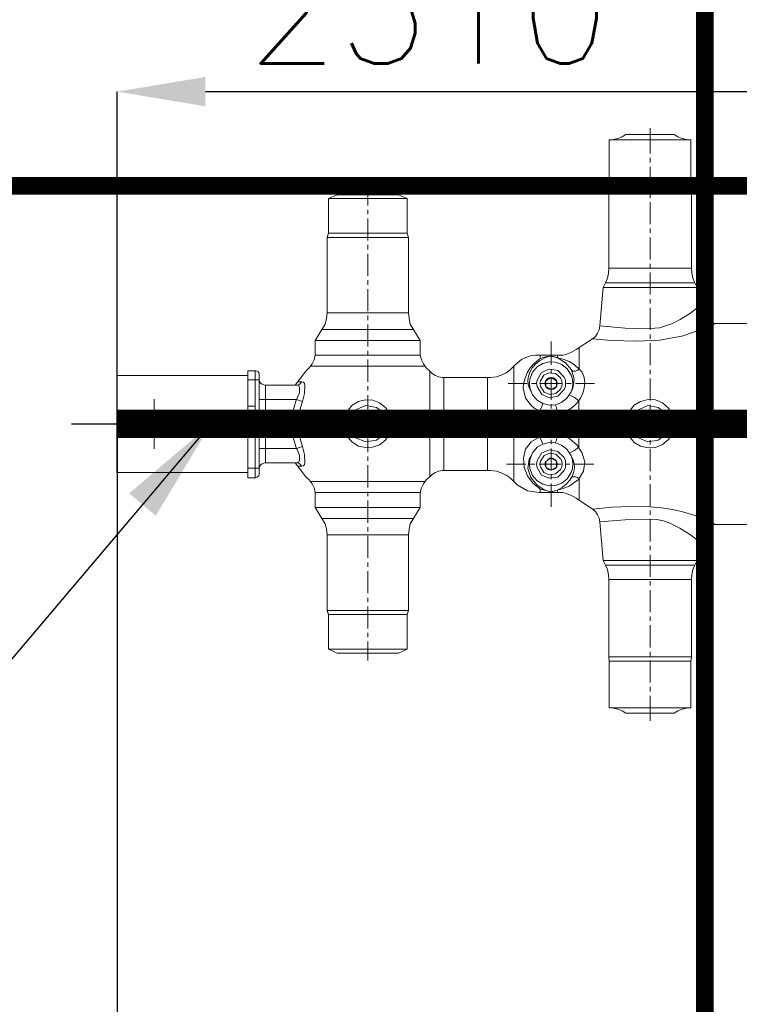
# Model space of a CAD drawing. Header units: inches. Extents: x 0 to 1544102, y 0 to 23144100.
# Tile 31 of 184: x 124550 to 126589, y 121064 to 123856. Entities that reach past the tile are written whole.
import ezdxf

# ---------------------------------------------------------------- set-up
doc = ezdxf.new("R2010")
doc.units = ezdxf.units.IN
doc.header["$LTSCALE"] = 1800
doc.header["$MEASUREMENT"] = 0
doc.linetypes.add('CENTER', pattern=[2, 1.25, -0.25, 0.25, -0.25])
doc.layers.get('0').update_dxf_attribs({"color": 253})
doc.layers.add('CEN', color=2, linetype='CENTER')
doc.layers.add('STEEL', color=231, linetype='Continuous')
doc.layers.add('DIM', color=4, linetype='Continuous', lineweight=18)
doc.layers.add('EQUIP', color=8, linetype='Continuous', lineweight=9)
doc.styles.add('ROMANS', font='romans.shx')
doc.dimstyles.new('STANDARD1', dxfattribs={"dimtxt": 300, "dimasz": 250, "dimexe": 0, "dimexo": 0, "dimgap": 80, "dimtad": 1, "dimdec": 0, "dimzin": 0, "dimdsep": 46, "dimtxsty": 'ROMANS', "dimcen": 0, "dimclrd": 4, "dimclre": 4, "dimclrt": 4, "dimadec": 0, "dimazin": 0, "dimtfac": 0.09, "dimtdec": 0, "dimtix": 1, "dimtofl": 0, "dimtmove": 0, "dimatfit": 3, "dimfxl": 1, "dimtolj": 1, "dimtzin": 0, "dimarcsym": 0})

# ---------------------------------------------------------------- blocks, each defined once
blk = doc.blocks.new('TG DECK COLUMNS & OUTLINE')
at = {"layer": 'CEN'}
blk.add_line((266338.1, 62864.8), (266338.1, 75214.6), dxfattribs=at)
blk = doc.blocks.new('PLATFORM BELOW TG DECK AT EL. 5.8M & 8.0M & 8.5M')
at = {"layer": 'STEEL', "const_width": 50}
blk.add_lwpolyline([(15780, -1700), (9525, -1700)], dxfattribs=at)
blk = doc.blocks.new('*D249')
at = {"layer": 'DIM', "color": 4, "lineweight": -2, "transparency": 16777216}
for p, q in [((124826.2, 122709.9), (124826.2, 120523.7)), ((128496.2, 122709.9), (128496.2, 120523.7)), ((125076.2, 120523.7), (128246.2, 120523.7))]:
    blk.add_line(p, q, dxfattribs=at)
at = {"layer": 'DIM', "color": 4, "transparency": 16777216}
for points in [[(125076.2, 120565.3), (125076.2, 120482), (124826.2, 120523.7)], [(128246.2, 120565.3), (128246.2, 120482), (128496.2, 120523.7)]]:
    blk.add_solid(points, dxfattribs=at)
at = {"layer": 'DIM', "color": 4, "transparency": 16777216, "insert": (125781.1, 120753.7), "char_height": 300, "attachment_point": 5, "style": 'ROMANS'}
blk.add_mtext('\\A1;3670', dxfattribs=at)
blk = doc.blocks.new('OVERLOAD VALVE')
for p, q in [((0, 766), (0, 838)), ((-91.1, 808.7), (-79.2, 813.8)), ((-79.2, 813.8), (-68.4, 820)), ((-68.4, 820), (0, 820)), ((68.4, 820), (0, 820)), ((68.4, 820), (78.7, 813.8)), ((78.7, 813.8), (90.5, 808.7)), ((-115.7, 805.1), (-103.4, 806.6)), ((-115.7, 671.9), (-115.7, 805.1)), ((-115.7, 805.1), (0, 805.1)), ((-103.4, 806.6), (-91.1, 808.7)), ((115.2, 805.1), (0, 805.1)), ((90.5, 808.7), (102.9, 806.6)), ((102.9, 806.6), (115.7, 805.1)), ((115.7, 671.9), (115.7, 805.1)), ((0, 741.3), (0, 753.7)), ((0, 665.7), (0, 729)), ((-800, 619.4), (-800, 672.9)), ((-117.3, 660.5), (-115.7, 671.9)), ((-115.7, 671.9), (0, 671.9)), ((115.7, 671.9), (0, 671.9)), ((117.3, 660.5), (115.7, 671.9)), ((-911.6, 638.9), (-886.9, 649.7)), ((-886.9, 649.7), (-800, 649.7)), ((-713.1, 649.7), (-800, 649.7)), ((-688.4, 638.9), (-713.1, 649.7)), ((-117.3, 441.4), (-117.3, 660.5)), ((-117.3, 660.5), (0, 660.5)), ((117.3, 660.5), (0, 660.5)), ((0, 641), (0, 653.3)), ((117.3, 441.4), (117.3, 660.5)), ((-911.6, 540.2), (-911.6, 638.9)), ((-911.6, 638.9), (-800, 638.9)), ((-688.4, 638.9), (-800, 638.9)), ((-688.4, 540.2), (-688.4, 638.9)), ((0, 565.9), (0, 628.7)), ((-800, 594.2), (-800, 606.5)), ((-800, 519.6), (-800, 581.8)), ((-915.2, 528.8), (-911.6, 540.2)), ((-911.6, 540.2), (-800, 540.2)), ((-688.4, 540.2), (-800, 540.2)), ((-684.8, 528.8), (-688.4, 540.2)), ((0, 541.2), (0, 553.5)), ((-915.2, 314.8), (-915.2, 528.8)), ((-915.2, 528.8), (-800, 528.8)), ((-684.8, 528.8), (-800, 528.8)), ((-800, 494.4), (-800, 507.2)), ((-684.8, 314.8), (-684.8, 528.8)), ((0, 466.1), (0, 528.8)), ((-800, 419.8), (-800, 482)), ((0, 441.4), (0, 453.7)), ((-120.9, 412.6), (-117.8, 427)), ((-117.8, 427), (-117.3, 441.4)), ((-117.3, 441.4), (0, 441.4)), ((117.3, 441.4), (0, 441.4)), ((0, 366.3), (0, 429)), ((117.3, 441.4), (117.8, 427)), ((117.8, 427), (120.9, 412.6)), ((-800, 394.1), (-800, 407.4)), ((-132.7, 386.9), (-126.6, 399.7)), ((-126.6, 399.7), (-120.9, 412.6)), ((-126.6, 399.7), (0, 399.7)), ((126.6, 399.7), (0, 399.7)), ((120.9, 412.6), (126.6, 399.7)), ((133.2, 386.9), (126.6, 399.7)), ((-800, 319.5), (-800, 381.7)), ((-142, 277.8), (-132.7, 386.9)), ((-132.7, 386.9), (0, 386.9)), ((133.2, 386.9), (0, 386.9)), ((137.4, 331.3), (133.2, 386.9)), ((0, 341.1), (0, 353.4)), ((-916.8, 298.4), (-915.2, 314.8)), ((-915.2, 314.8), (-800, 314.8)), ((-684.8, 314.8), (-800, 314.8)), ((-800, 294.3), (-800, 307.1)), ((-684.8, 314.8), (-683.2, 298.4)), ((0, 266.5), (0, 328.7)), ((85.4, 296.3), (111.6, 312.3)), ((111.6, 312.3), (137.4, 331.8)), ((137.4, 331.3), (139.4, 321)), ((139.4, 321), (143, 310.7)), ((143, 310.7), (149.2, 302.5)), ((-948.7, 236.6), (-920.4, 282.9)), ((-920.4, 282.9), (-916.8, 298.4)), ((-800, 219.7), (-800, 281.9)), ((-683.2, 298.4), (-679.6, 282.9)), ((-651.3, 236.6), (-679.6, 282.9)), ((26.2, 272.1), (63.8, 284.5)), ((63.8, 284.5), (85.4, 296.3)), ((149.2, 302.5), (156.9, 294.8)), ((156.4, 271.1), (185.7, 285)), ((156.9, 294.8), (166.2, 290.1)), ((166.2, 290.1), (175.9, 286)), ((175.9, 286), (185.7, 285)), ((185.7, 285), (292.4, 285)), ((-929.6, 267.5), (-800, 267.5)), ((-670.4, 267.5), (-800, 267.5)), ((-154.8, 248), (-148.7, 257.2)), ((-148.7, 257.2), (-144, 267)), ((-144, 267), (-142, 277.8)), ((-142, 277.8), (-71, 271.6)), ((-71, 271.6), (-39.6, 270.1)), ((-39.6, 270.1), (-13.9, 269.1)), ((-13.9, 269.1), (26.2, 272.1)), ((0, 241.3), (0, 253.6)), ((90, 249), (156.4, 271.1)), ((-948.7, 194.5), (-948.7, 236.6)), ((-948.7, 236.6), (-800, 236.6)), ((-651.3, 236.6), (-800, 236.6)), ((-651.3, 194.5), (-651.3, 236.6)), ((-280.4, 233.6), (-280.4, 167.7)), ((-209.4, 210.4), (-163.1, 241.3)), ((-163.1, 241.3), (-154.8, 248)), ((-163.1, 241.3), (-109.1, 236.6)), ((-109.1, 236.6), (-38.6, 234.1)), ((-38.6, 234.1), (26.2, 237.2)), ((0, 166.7), (0, 228.9)), ((26.2, 237.2), (90, 249)), ((-800, 195), (-800, 207.3)), ((-246.9, 195), (-240.8, 196)), ((-240.8, 196), (-224.8, 202.2)), ((-224.8, 202.2), (-209.4, 210.4)), ((-201.1, 155.4), (-201.1, 215)), ((-965.7, 158.4), (-957.4, 169.8)), ((-957.4, 169.8), (-951.8, 181.1)), ((-951.8, 181.1), (-948.7, 194.5)), ((-948.7, 194.5), (-800, 194.5)), ((-651.3, 194.5), (-800, 194.5)), ((-800, 119.4), (-800, 182.1)), ((-651.3, 194.5), (-648.2, 181.1)), ((-648.2, 181.1), (-642.6, 169.8)), ((-642.6, 169.8), (-634.3, 158.4)), ((-376.1, 173.4), (-385.8, 163.6)), ((-364.2, 182.1), (-376.1, 173.4)), ((-351.9, 188.3), (-364.2, 182.1)), ((-338.5, 192.4), (-351.9, 188.3)), ((-328.7, 171.3), (-339.5, 159)), ((-325.6, 194.5), (-338.5, 192.4)), ((-323.1, 170.8), (-332.8, 159.5)), ((-315.4, 182.1), (-328.7, 171.3)), ((-311.8, 195), (-325.6, 194.5)), ((-311.2, 180.1), (-323.1, 170.8)), ((-304, 171.3), (-320.5, 162)), ((-305.6, 187.3), (-315.4, 182.1)), ((-311.8, 195), (-246.9, 195)), ((-311.8, 195), (-311.8, 184.2)), ((-297.9, 187.3), (-311.2, 180.1)), ((-295.3, 190.3), (-305.6, 187.3)), ((-286.5, 175.9), (-304, 171.3)), ((-283.5, 191.9), (-297.9, 187.3)), ((-284, 191.9), (-295.3, 190.3)), ((-268, 174.9), (-286.5, 175.9)), ((-273.2, 190.3), (-284, 191.9)), ((-263.4, 188.3), (-277.3, 191.9)), ((-262.4, 187.3), (-273.2, 190.3)), ((-250, 168.2), (-268, 174.9)), ((-240.2, 173.4), (-263.4, 188.3)), ((-262.4, 187.3), (-262.4, 195)), ((-245.9, 183.1), (-262.4, 187.3)), ((-234.6, 156.4), (-250, 168.2)), ((-228.9, 176.5), (-245.9, 183.1)), ((-222.8, 152.8), (-240.2, 173.4)), ((-214.5, 167.2), (-228.9, 176.5)), ((-1140, 150.2), (-1140, -152.8)), ((-1116.3, 150.2), (-1140, 150.2)), ((-1119.4, -152.8), (-1119.4, 150.2)), ((-1111.7, 148.7), (-1116.3, 150.2)), ((-1109.1, 145.1), (-1111.7, 148.7)), ((-1108.1, 140.4), (-1109.1, 145.1)), ((-1108.1, -142), (-1108.1, 140.4)), ((-975.4, 149.7), (-1006.3, 110.1)), ((-975.4, 149.7), (-965.7, 158.4)), ((-961, 163.6), (-800, 163.6)), ((-638.5, 163.6), (-800, 163.6)), ((-634.3, 158.4), (-624.6, 149.7)), ((-624.6, 149.7), (-617.4, 143)), ((-624.6, 149.7), (-624.6, 0)), ((-617.4, 143), (-608.6, 137.4)), ((-421.8, 137.9), (-408, 145.1)), ((-408, 145.1), (-396.6, 153.3)), ((-396.6, 153.3), (-385.8, 163.6)), ((-385.8, 163.6), (-385.8, 0)), ((-348.3, 145.1), (-354.5, 129.6)), ((-339.5, 159), (-348.3, 145.1)), ((-341.1, 146.6), (-344.7, 134.8)), ((-332.8, 159.5), (-341.1, 146.6)), ((-333.4, 146.6), (-341.1, 126.6)), ((-320.5, 162), (-333.4, 146.6)), ((-307.6, 145.6), (-320.5, 123.5)), ((-286, 154.8), (-307.6, 145.6)), ((-286, 145.1), (-301.5, 137.9)), ((-261.9, 151.2), (-286, 154.8)), ((-268, 142.5), (-286, 145.1)), ((-280.4, 155.4), (-280.4, 143)), ((-253.6, 130.2), (-268, 142.5)), ((-243.3, 132.7), (-261.9, 151.2)), ((-223.8, 137.9), (-234.6, 156.4)), ((-215, 127.1), (-222.8, 152.8)), ((-222.8, 152.3), (-217.6, 149.7)), ((-217.6, 149.7), (-211.4, 149.7)), ((-201.1, 155.4), (-214.5, 167.2)), ((-211.4, 149.7), (-205.8, 151.8)), ((-205.8, 151.8), (-201.1, 155.4)), ((-193.9, 147.1), (-201.1, 155.4)), ((-188.8, 137.4), (-193.9, 147.1)), ((0, 141), (0, 153.3)), ((-1510.8, -137.9), (-1510.8, 137.4)), ((-1140, 137.4), (-1510.8, 137.4)), ((-1108.1, 125), (-1140, 125)), ((-1108.1, 125), (-1107.1, 120.4)), ((-1107.1, 120.4), (-1104, 115.7)), ((-1104, 115.7), (-1099.4, 112.7)), ((-1099.4, 112.7), (-1094.7, 111.1)), ((-988.3, 119.4), (-999.6, 119.4)), ((-994.5, 111.6), (-990.3, 114.7)), ((-990.3, 114.7), (-988.3, 119.4)), ((-982.6, 118.3), (-988.3, 119.4)), ((-979, 114.7), (-982.6, 118.3)), ((-978, 109.6), (-979, 114.7)), ((-608.6, 137.4), (-599.4, 133.8)), ((-599.4, 133.8), (-589.1, 131.7)), ((-589.1, 131.7), (-452, 131.7)), ((-584.4, 131.7), (-584.4, 0)), ((-460.8, 131.7), (-460.8, 0)), ((-452, 131.7), (-435.7, 133.8)), ((-435.7, 133.8), (-421.8, 137.9)), ((-401.8, 114.2), (-348.8, 114.2)), ((-358.6, 113.2), (-359.6, 101.9)), ((-354.5, 129.6), (-358.6, 113.2)), ((-344.7, 134.8), (-346.2, 123.5)), ((-346.2, 123.5), (-345.7, 111.6)), ((-341.1, 126.6), (-342.1, 114.2)), ((-342.1, 114.2), (-341.1, 102.4)), ((-335.9, 114.2), (-323.6, 114.2)), ((-320.5, 123.5), (-321.5, 114.2)), ((-321.5, 114.2), (-320.5, 105.5)), ((-310.7, 122.4), (-312.3, 114.2)), ((-312.3, 114.2), (-310.7, 106.5)), ((-311.2, 114.2), (-249, 114.2)), ((-301.5, 137.9), (-310.7, 122.4)), ((-296.3, 120.9), (-297.9, 114.2)), ((-297.9, 114.2), (-296.3, 108)), ((-292.7, 126.6), (-296.3, 120.9)), ((-280.4, 131.2), (-295.3, 122.4)), ((-295.3, 122.4), (-295.3, 105.5)), ((-287.1, 130.2), (-292.7, 126.6)), ((-280.4, 131.2), (-287.1, 130.2)), ((-273.7, 130.2), (-280.4, 131.2)), ((-265.5, 122.4), (-280.4, 131.2)), ((-280.4, 130.2), (-280.4, 67.9)), ((-268, 126.6), (-273.7, 130.2)), ((-264.4, 120.9), (-268, 126.6)), ((-265.5, 105.5), (-265.5, 122.4)), ((-262.9, 114.2), (-264.4, 120.9)), ((-264.4, 108), (-262.9, 114.2)), ((-250.5, 122.4), (-253.6, 130.2)), ((-249, 114.2), (-250.5, 122.4)), ((-250.5, 106.5), (-249, 114.2)), ((-240.2, 123.5), (-243.3, 132.7)), ((-239.7, 114.2), (-240.2, 123.5)), ((-240.2, 105.5), (-239.7, 114.2)), ((-236.6, 114.2), (-223.8, 114.2)), ((-220.2, 126.6), (-223.8, 137.9)), ((-218.6, 114.2), (-220.2, 126.6)), ((-220.2, 102.4), (-218.6, 114.2)), ((-218.6, 100.3), (-215, 127.1)), ((-211.4, 114.2), (-157.9, 114.2)), ((-185.7, 126.6), (-188.8, 137.4)), ((-186.7, 100.8), (-185.2, 115.2)), ((-185.2, 115.2), (-185.7, 126.6)), ((0, 66.4), (0, 128.6)), ((-1094.7, 111.1), (-1089.6, 110.1)), ((-1006.3, 110.1), (-1089.6, 110.1)), ((-1089.6, 110.1), (-1089.6, 0)), ((-1006.3, 110.1), (-999.6, 110.1)), ((-993.9, 88), (-1003.2, 66.9)), ((-999.6, 110.1), (-994.5, 111.6)), ((-995, 108), (-999.6, 110.1)), ((-993.9, 102.9), (-995, 108)), ((-993.9, 102.9), (-993.9, 88)), ((-985.2, 63.3), (-979.5, 86.4)), ((-979.5, 86.4), (-978, 109.6)), ((-800, 94.7), (-800, 107)), ((-359.6, 101.9), (-353.4, 73.1)), ((-345.7, 111.6), (-342.1, 99.8)), ((-342.1, 99.8), (-336.4, 89.5)), ((-341.1, 102.4), (-333.4, 82.3)), ((-320.5, 105.5), (-306.6, 83.3)), ((-310.7, 106.5), (-300.4, 90)), ((-300.4, 90), (-284.5, 83.3)), ((-296.3, 108), (-292.7, 102.4)), ((-295.3, 105.5), (-280.4, 97.2)), ((-292.7, 102.4), (-287.1, 98.8)), ((-287.1, 98.8), (-280.4, 97.2)), ((-284.5, 83.3), (-267.5, 86.4)), ((-280.4, 97.2), (-265.5, 105.5)), ((-280.4, 97.2), (-273.7, 98.8)), ((-273.7, 98.8), (-268, 102.4)), ((-268, 102.4), (-264.4, 108)), ((-267.5, 86.4), (-253.6, 98.8)), ((-261.3, 78.7), (-243.3, 97.2)), ((-253.6, 98.8), (-250.5, 106.5)), ((-243.3, 97.2), (-240.2, 105.5)), ((-235.6, 72.5), (-223.8, 91.1)), ((-224.3, 89.5), (-218.6, 100.3)), ((-223.8, 91.1), (-220.2, 102.4)), ((-197, 73.1), (-190.9, 86.9)), ((-190.9, 86.9), (-186.7, 100.8)), ((-1405, 18.5), (-1405, 70)), ((-1001.7, 69.4), (-1108.1, 69.4)), ((-1003.2, 66.9), (-1009.4, 44.8)), ((-985.2, 63.3), (-1001.7, 69.4)), ((-985.2, 63.3), (-991.4, 42.2)), ((-826.2, 63.3), (-844.8, 52.5)), ((-806.7, 67.9), (-826.2, 63.3)), ((-786.1, 66.9), (-806.7, 67.9)), ((-800, 19.5), (-800, 81.8)), ((-766.6, 59.2), (-786.1, 66.9)), ((-749.6, 46.3), (-766.6, 59.2)), ((-353.4, 73.1), (-335.4, 49.9)), ((-333.4, 82.3), (-320.5, 66.9)), ((-320.5, 66.9), (-304, 57.6)), ((-304, 57.1), (-312.3, 36)), ((-306.6, 83.3), (-285, 74.1)), ((-304, 57.6), (-286.5, 53)), ((-285, 74.1), (-261.3, 78.7)), ((-268, 54), (-251, 60.7)), ((-251, 60.7), (-235.6, 72.5)), ((-214.5, 74.6), (-227.9, 81.3)), ((-216.1, 50.4), (-205.8, 60.7)), ((-202.2, 65.3), (-214.5, 74.6)), ((-205.8, 60.7), (-197, 73.1)), ((-202.2, 65.3), (-202.2, 0)), ((-26.8, 63.8), (-45.3, 53)), ((-5.7, 69.4), (-26.8, 63.8)), ((14.9, 67.9), (-5.7, 69.4)), ((35, 59.2), (14.9, 67.9)), ((52, 44.8), (35, 59.2)), ((-1409.1, 29.8), (-1424, 23.1)), ((-1392.1, 27.8), (-1409.1, 29.8)), ((-1140, 50.4), (-1119.4, 50.4)), ((-1009.4, 44.8), (-1013, 22.6)), ((-991.4, 42.2), (-994.5, 21.6)), ((-858.6, 35.5), (-866.9, 12.9)), ((-844.8, 52.5), (-858.6, 35.5)), ((-843.7, 28.3), (-850.9, 12.3)), ((-834, 40.1), (-843.7, 28.3)), ((-823.7, 28.3), (-836, 9.8)), ((-806.2, 52.5), (-834, 40.1)), ((-804.6, 37), (-823.7, 28.3)), ((-804.6, 30.9), (-820.1, 23.7)), ((-775.8, 46.3), (-806.2, 52.5)), ((-784.6, 34), (-804.6, 37)), ((-787.7, 27.8), (-804.6, 30.9)), ((-768.1, 18.5), (-784.6, 34)), ((-763.5, 37), (-775.8, 46.3)), ((-753.7, 22.1), (-763.5, 37)), ((-737.2, 26.2), (-749.6, 46.3)), ((-335.4, 49.9), (-326.2, 43.2)), ((-326.2, 43.2), (-312.8, 37)), ((-312.8, 37), (-277.3, 29.3)), ((-312.3, 36), (-312.3, 0)), ((-286.5, 53), (-268, 54)), ((-280.4, 55.6), (-280.4, 43.2)), ((-280.4, 30.9), (-280.4, -32.4)), ((-277.3, 29.3), (-241.8, 36)), ((-265.5, 46.3), (-269.1, 53.5)), ((-263.9, 38.1), (-265.5, 46.3)), ((-262.9, 29.8), (-263.9, 38.1)), ((-262.9, 29.8), (-262.9, 0)), ((-241.8, 36), (-227.9, 42.2)), ((-227.9, 41.7), (-216.1, 50.4)), ((-59.7, 35.5), (-68.4, 12.3)), ((-45.3, 53), (-59.7, 35.5)), ((-32.9, 40.1), (-50.9, 12.3)), ((-25.7, 30.9), (-39.6, 9.3)), ((-6.2, 52.5), (-32.9, 40.1)), ((-4.6, 40.1), (-25.7, 30.9)), ((-4.6, 32.9), (-21.6, 26.2)), ((23.1, 46.3), (-6.2, 52.5)), ((18.5, 36), (-4.6, 40.1)), ((13.9, 30.9), (-4.6, 32.9)), ((0, 41.2), (0, 54)), ((0, -33.4), (0, 28.8)), ((28.8, 17), (13.9, 30.9)), ((36, 17.5), (18.5, 36)), ((35.5, 37), (23.1, 46.3)), ((46.3, 22.1), (35.5, 37)), ((64.3, 23.7), (52, 44.8)), ((-1530.9, 0), (-1488.2, 0)), ((-1474.4, 0), (-1462.1, 0)), ((-1449.2, 0), (-1387, 0)), ((-1433.8, 8.2), (-1434.8, 0)), ((-1434.8, 0), (-1433.8, -7.7)), ((-1424, 23.1), (-1433.8, 8.2)), ((-1405, -6.2), (-1405, 6.2)), ((-1379.3, 15.4), (-1392.1, 27.8)), ((-1376.2, 8.2), (-1379.3, 15.4)), ((-1374.6, 0), (-1376.2, 8.2)), ((-1376.2, -7.7), (-1374.6, 0)), ((-1374.6, 0), (-1362.3, 0)), ((-1350.8, 0), (-1288, 0)), ((-1276.2, 0), (-1228.3, 0)), ((-1214.9, 0), (-1148.7, 0)), ((-1119.4, 10.8), (-1140, 10.8)), ((-1136.4, 0), (-1124.1, 0)), ((-1111.7, 0), (-1049.5, 0)), ((-1089.6, -110.6), (-1089.6, 0)), ((-1037.2, 0), (-1024.8, 0)), ((-1013, 22.6), (-1013.5, 0)), ((-1013.5, 0), (-1013, -23.1)), ((-1012.5, 0), (-949.2, 0)), ((-994.5, 21.6), (-995.5, 0)), ((-995.5, 0), (-994.5, -21.6)), ((-936.8, 0), (-924.5, 0)), ((-912.1, 0), (-849.4, 0)), ((-866.9, 12.9), (-867.9, 0)), ((-867.9, 0), (-866.9, -12.3)), ((-850.9, 12.3), (-852.5, 0)), ((-852.5, 0), (-850.9, -11.8)), ((-836, 9.8), (-837, 0)), ((-837, 0), (-836, -9.3)), ((-837, 0), (-824.7, 0)), ((-829.8, 8.2), (-830.9, 0)), ((-830.9, 0), (-829.8, -7.7)), ((-820.1, 23.7), (-829.8, 8.2)), ((-818, 6.2), (-819.5, 0)), ((-819.5, 0), (-818, -5.7)), ((-811.8, 14.4), (-818, 6.2)), ((-812.3, 0), (-749.6, 0)), ((-803.1, 19), (-811.8, 14.4)), ((-808.2, 4.1), (-809.3, 0)), ((-809.3, 0), (-808.2, -4.6)), ((-804.1, 7.7), (-808.2, 4.1)), ((-800, 9.3), (-804.1, 7.7)), ((-793.3, 17.5), (-803.1, 19)), ((-795.9, 7.7), (-800, 9.3)), ((-800, -5.1), (-800, 7.2)), ((-791.8, 4.1), (-795.9, 7.7)), ((-784.6, 11.3), (-793.3, 17.5)), ((-790.7, 0), (-791.8, 4.1)), ((-791.8, -4.6), (-790.7, 0)), ((-773.8, 15.4), (-787.7, 27.8)), ((-782.5, 6.2), (-784.6, 11.3)), ((-781, 0), (-782.5, 6.2)), ((-782.5, -5.7), (-781, 0)), ((-770.7, 8.2), (-773.8, 15.4)), ((-769.1, 0), (-770.7, 8.2)), ((-770.7, -7.7), (-769.1, 0)), ((-764.5, 9.8), (-768.1, 18.5)), ((-763, 0), (-764.5, 9.8)), ((-764.5, -9.3), (-763, 0)), ((-749.6, 12.3), (-753.7, 22.1)), ((-748, 0), (-749.6, 12.3)), ((-749.6, -11.8), (-748, 0)), ((-733.6, 12.9), (-737.2, 26.2)), ((-737.2, 0), (-724.9, 0)), ((-732.1, 0), (-733.6, 12.9)), ((-733.6, -12.3), (-732.1, 0)), ((-712.5, 0), (-649.8, 0)), ((-636.9, 0), (-624.6, 0)), ((-624.6, -150.2), (-624.6, 0)), ((-612.2, 0), (-550, 0)), ((-584.4, -132.2), (-584.4, 0)), ((-537.1, 0), (-524.8, 0)), ((-515.8, 0), (-453.6, 0)), ((-460.8, -132.2), (-460.8, 0)), ((-438.8, 0), (-426.5, 0)), ((-414.1, 0), (-351.9, 0)), ((-385.8, -163.6), (-385.8, 0)), ((-339.5, 0), (-326.7, 0)), ((-314.3, 0), (-252.1, 0)), ((-312.3, -36.5), (-312.3, 0)), ((-262.9, -30.4), (-262.9, 0)), ((-239.7, 0), (-226.9, 0)), ((-214.5, 0), (-151.8, 0)), ((-202.2, -65.8), (-202.2, 0)), ((-139.4, 0), (-126.6, 0)), ((-114.2, 0), (-52, 0)), ((-68.4, 12.3), (-70, 0)), ((-70, 0), (-68.4, -11.8)), ((-50.9, 12.3), (-52.5, 0)), ((-52.5, 0), (-50.9, -11.8)), ((-39.6, 9.3), (-40.1, 0)), ((-40.1, 0), (-39.6, -9.3)), ((-39.6, 0), (-26.8, 0)), ((-32.4, 9.3), (-34, 0)), ((-34, 0), (-32.4, -8.7)), ((-21.6, 26.2), (-32.4, 9.3)), ((-15.9, 6.7), (-17.5, 0)), ((-17.5, 0), (-15.9, -7.2)), ((-12.3, 12.3), (-15.9, 6.7)), ((-14.4, 0), (47.8, 0)), ((-6.7, 15.9), (-12.3, 12.3)), ((12.3, 12.3), (6.7, 15.9)), ((15.9, 6.7), (12.3, 12.3)), ((17, 0), (15.9, 6.7)), ((15.9, -7.2), (17, 0)), ((31.9, 9.3), (28.8, 17)), ((33.4, 0), (31.9, 9.3)), ((31.9, -8.7), (33.4, 0)), ((39.1, 9.3), (36, 17.5)), ((40.6, 0), (39.1, 9.3)), ((39.1, -9.3), (40.6, 0)), ((50.4, 12.3), (46.3, 22.1)), ((52, 0), (50.4, 12.3)), ((50.4, -11.8), (52, 0)), ((60.2, 0), (72.5, 0)), ((67.4, 12.3), (64.3, 23.7)), ((68.9, 0), (67.4, 12.3)), ((67.4, -11.8), (68.9, 0)), ((85.9, 0), (148.2, 0)), ((160.5, 0), (172.9, 0)), ((185.7, 0), (246.6, 0)), ((-1433.8, -7.7), (-1424, -23.1)), ((-1424, -23.1), (-1409.1, -29.3)), ((-1409.1, -29.3), (-1392.1, -27.3)), ((-1405, -70.5), (-1405, -18.5)), ((-1392.1, -27.3), (-1379.3, -14.9)), ((-1379.3, -14.9), (-1376.2, -7.7)), ((-1013, -23.1), (-1009.4, -45.3)), ((-994.5, -21.6), (-991.4, -42.7)), ((-866.9, -12.3), (-858.6, -35)), ((-850.9, -11.8), (-843.7, -27.8)), ((-843.7, -27.8), (-834, -39.6)), ((-836, -9.3), (-823.7, -27.8)), ((-829.8, -7.7), (-820.1, -23.1)), ((-823.7, -27.8), (-804.6, -36.5)), ((-820.1, -23.1), (-804.6, -30.4)), ((-818, -5.7), (-812.3, -13.9)), ((-812.3, -13.9), (-804.1, -18.5)), ((-808.2, -4.6), (-804.1, -8.2)), ((-804.6, -30.4), (-787.7, -27.8)), ((-804.1, -8.2), (-800, -9.3)), ((-804.1, -18.5), (-793.3, -18)), ((-800, -9.3), (-795.9, -8.2)), ((-800, -80.3), (-800, -18)), ((-795.9, -8.2), (-791.8, -4.6)), ((-793.3, -18), (-784.6, -10.8)), ((-787.7, -27.8), (-773.8, -15.4)), ((-784.6, -10.8), (-782.5, -5.7)), ((-784.6, -33.4), (-768.1, -18.5)), ((-773.8, -15.4), (-770.7, -7.7)), ((-768.1, -18.5), (-764.5, -9.3)), ((-763.5, -36.5), (-753.7, -21.6)), ((-753.7, -21.6), (-749.6, -11.8)), ((-749.6, -45.8), (-737.2, -25.7)), ((-737.2, -25.7), (-733.6, -12.3)), ((-68.4, -11.8), (-59.7, -35)), ((-50.9, -11.8), (-32.9, -39.6)), ((-39.6, -9.3), (-26.2, -30.9)), ((-32.4, -8.7), (-21.6, -25.7)), ((-21.6, -25.7), (-4.6, -32.4)), ((-15.9, -7.2), (-12.3, -12.3)), ((-12.3, -12.3), (-6.7, -16.5)), ((6.7, -16.5), (12.3, -12.3)), ((12.3, -12.3), (15.9, -7.2)), ((13.9, -30.4), (28.8, -16.5)), ((19, -35.5), (36, -17)), ((28.8, -16.5), (31.9, -8.7)), ((35.5, -36.5), (46.3, -21.6)), ((36, -17), (39.1, -9.3)), ((46.3, -21.6), (50.4, -11.8)), ((52, -44.2), (64.3, -23.1)), ((64.3, -23.1), (67.4, -11.8)), ((-1009.4, -45.3), (-1003.2, -67.4)), ((-991.4, -42.7), (-985.2, -63.8)), ((-858.6, -35), (-844.8, -50.9)), ((-844.8, -50.9), (-826.8, -62.8)), ((-834, -39.6), (-806.2, -50.9)), ((-806.2, -50.9), (-775.8, -45.8)), ((-804.6, -36.5), (-784.6, -33.4)), ((-775.8, -45.8), (-763.5, -36.5)), ((-766.6, -59.7), (-749.6, -45.8)), ((-337.5, -51.4), (-352.9, -72)), ((-312.8, -36.5), (-337.5, -51.4)), ((-299.4, -31.4), (-312.8, -36.5)), ((-304, -57.6), (-312.3, -36.5)), ((-286.5, -52.5), (-304, -57.1)), ((-284, -29.8), (-299.4, -31.4)), ((-268, -53.5), (-286.5, -52.5)), ((-254.1, -31.4), (-284, -29.8)), ((-280.4, -44.8), (-280.4, -57.1)), ((-269.1, -54), (-265.5, -46.3)), ((-251, -60.2), (-268, -53.5)), ((-265.5, -46.3), (-263.9, -38.6)), ((-263.9, -38.6), (-262.9, -30.4)), ((-227.9, -42.2), (-254.1, -31.4)), ((-206.8, -60.7), (-227.9, -42.2)), ((-59.7, -35), (-45.3, -52.5)), ((-45.3, -52.5), (-26.8, -63.3)), ((-32.9, -39.6), (-6.2, -50.9)), ((-26.2, -30.9), (-4.1, -39.6)), ((-6.2, -50.9), (23.1, -45.8)), ((-4.6, -32.4), (13.9, -30.4)), ((-4.1, -39.6), (19, -35.5)), ((0, -58.6), (0, -45.8)), ((23.1, -45.8), (35.5, -36.5)), ((35, -58.6), (52, -44.2)), ((-1001.7, -70), (-1108.1, -70)), ((-1003.2, -67.4), (-993.9, -88.5)), ((-985.2, -63.8), (-1001.7, -70)), ((-979.5, -86.4), (-985.2, -63.8)), ((-826.8, -62.8), (-806.7, -67.4)), ((-806.7, -67.4), (-786.6, -66.4)), ((-786.6, -66.4), (-766.6, -59.7)), ((-352.9, -72), (-359.1, -96.7)), ((-333.4, -81.8), (-341.1, -101.9)), ((-320.5, -66.4), (-333.4, -81.8)), ((-304, -57.1), (-320.5, -66.4)), ((-307.6, -83.3), (-320.5, -104.9)), ((-286, -73.6), (-307.6, -83.3)), ((-284.5, -82.8), (-300.4, -89.5)), ((-261.9, -78.2), (-286, -73.6)), ((-267.5, -85.9), (-284.5, -82.8)), ((-280.4, -69.4), (-280.4, -132.2)), ((-243.3, -95.7), (-261.9, -78.2)), ((-235.6, -72), (-251, -60.2)), ((-223.8, -90.5), (-235.6, -72)), ((-227.9, -81.8), (-214.5, -75.1)), ((-214.5, -75.1), (-202.2, -65.8)), ((-192.4, -82.8), (-206.8, -60.7)), ((-185.2, -108.5), (-192.4, -82.8)), ((-26.8, -63.3), (-5.7, -67.9)), ((-5.7, -67.9), (14.9, -67.4)), ((0, -133.8), (0, -71)), ((14.9, -67.4), (35, -58.6)), ((-1094.7, -111.1), (-1099.4, -113.2)), ((-1094.7, -111.1), (-1099.4, -113.2)), ((-1089.6, -110.6), (-1094.7, -111.1)), ((-1089.6, -110.6), (-1094.7, -111.1)), ((-1006.3, -110.6), (-1089.6, -110.6)), ((-1006.3, -110.6), (-999.6, -110.6)), ((-975.4, -150.2), (-1006.3, -110.6)), ((-999.6, -110.6), (-995, -108)), ((-994.5, -112.1), (-999.6, -110.6)), ((-995, -108), (-993.9, -103.4)), ((-993.9, -103.4), (-993.9, -88.5)), ((-978, -110.1), (-979.5, -86.4)), ((-979, -115.2), (-978, -110.1)), ((-800, -104.9), (-800, -92.6)), ((-359.1, -96.7), (-356.5, -122.4)), ((-342.6, -99.8), (-346.7, -126.6)), ((-336.4, -89.5), (-342.6, -99.8)), ((-341.1, -101.9), (-342.1, -114.2)), ((-320.5, -104.9), (-321.5, -114.2)), ((-310.7, -106), (-312.3, -114.2)), ((-300.4, -89.5), (-310.7, -106)), ((-296.8, -108), (-297.9, -114.2)), ((-284, -97.2), (-296.8, -108)), ((-295.3, -106), (-280.4, -97.2)), ((-295.3, -123), (-295.3, -106)), ((-276.3, -97.2), (-284, -97.2)), ((-280.4, -97.2), (-265.5, -106)), ((-268.5, -101.9), (-276.3, -97.2)), ((-264.4, -108), (-268.5, -101.9)), ((-253.6, -98.8), (-267.5, -85.9)), ((-265.5, -106), (-265.5, -123)), ((-262.9, -114.2), (-264.4, -108)), ((-250.5, -106), (-253.6, -98.8)), ((-249, -114.2), (-250.5, -106)), ((-240.2, -104.9), (-243.3, -95.7)), ((-239.7, -114.2), (-240.2, -104.9)), ((-218.6, -100.3), (-224.3, -89.5)), ((-220.2, -101.9), (-223.8, -90.5)), ((-218.6, -114.2), (-220.2, -101.9)), ((-215, -112.1), (-218.6, -100.3)), ((-188.3, -133.8), (-185.2, -108.5)), ((-1140, -137.9), (-1510.8, -137.9)), ((-1140, -125.5), (-1108.1, -125.5)), ((-1108.1, -125.5), (-1140, -125.5)), ((-1106, -120.4), (-1108.1, -125.5)), ((-1106, -120.4), (-1108.1, -125.5)), ((-1104, -116.3), (-1106, -120.4)), ((-1104, -116.3), (-1106, -120.4)), ((-1099.4, -113.2), (-1104, -116.3)), ((-1099.4, -113.2), (-1104, -116.3)), ((-999.6, -119.9), (-988.3, -119.9)), ((-990.3, -115.2), (-994.5, -112.1)), ((-988.3, -119.9), (-990.3, -115.2)), ((-988.3, -119.9), (-982.6, -118.8)), ((-982.6, -118.8), (-979, -115.2)), ((-800, -180.6), (-800, -117.3)), ((-608.6, -137.9), (-617.4, -143.5)), ((-599.4, -134.3), (-608.6, -137.9)), ((-589.1, -132.2), (-599.4, -134.3)), ((-578.8, -132.2), (-589.1, -132.2)), ((-578.8, -132.2), (-452, -132.2)), ((-435.7, -134.3), (-452, -132.2)), ((-421.8, -138.4), (-435.7, -134.3)), ((-408, -145.1), (-421.8, -138.4)), ((-406.9, -114.2), (-351.9, -114.2)), ((-356.5, -122.4), (-347.2, -147.6)), ((-346.7, -126.6), (-338, -152.3)), ((-342.1, -114.2), (-341.1, -126.6)), ((-341.1, -126.6), (-333.4, -146.6)), ((-339.5, -114.2), (-326.7, -114.2)), ((-321.5, -114.2), (-320.5, -123.5)), ((-320.5, -123.5), (-307.6, -145.1)), ((-314.3, -114.2), (-252.1, -114.2)), ((-312.3, -114.2), (-310.7, -121.9)), ((-310.7, -121.9), (-301.5, -137.4)), ((-301.5, -137.4), (-286, -144.6)), ((-297.9, -114.2), (-296.8, -120.4)), ((-296.8, -120.4), (-293.2, -126.6)), ((-280.4, -131.7), (-295.3, -123)), ((-293.2, -126.6), (-287.6, -129.6)), ((-287.6, -129.6), (-280.9, -131.2)), ((-280.9, -131.2), (-273.7, -129.6)), ((-265.5, -123), (-280.4, -131.7)), ((-273.7, -129.6), (-268.5, -126.6)), ((-268.5, -126.6), (-264.4, -120.4)), ((-268, -142), (-253.6, -129.6)), ((-264.4, -120.4), (-262.9, -114.2)), ((-261.9, -150.7), (-243.3, -132.2)), ((-253.6, -129.6), (-250.5, -121.9)), ((-250.5, -121.9), (-249, -114.2)), ((-243.3, -132.2), (-240.2, -123.5)), ((-240.2, -123.5), (-239.7, -114.2)), ((-239.7, -114.2), (-227.4, -114.2)), ((-234.6, -155.4), (-223.8, -137.4)), ((-223.8, -137.4), (-220.2, -126.6)), ((-220.2, -126.6), (-218.6, -114.2)), ((-219.7, -147.1), (-216.1, -135.3)), ((-216.1, -135.3), (-214.5, -123.5)), ((-214.5, -123.5), (-215, -112.1)), ((-214.5, -114.2), (-159.5, -114.2)), ((-203.2, -157.9), (-188.3, -133.8)), ((-1140, -152.8), (-1118.4, -152.8)), ((-1118.4, -152.8), (-1113.8, -150.7)), ((-1113.8, -150.7), (-1109.1, -147.1)), ((-1109.1, -147.1), (-1108.1, -141.5)), ((-965.7, -159), (-975.4, -150.2)), ((-957.4, -169.8), (-965.7, -159)), ((-961, -163.6), (-800, -163.6)), ((-638.5, -163.6), (-800, -163.6)), ((-634.3, -159), (-642.6, -169.8)), ((-624.6, -150.2), (-634.3, -159)), ((-617.4, -143.5), (-624.6, -150.2)), ((-396.6, -153.3), (-408, -145.1)), ((-385.8, -163.6), (-396.6, -153.3)), ((-385.8, -163.6), (-376.6, -172.9)), ((-347.2, -147.6), (-331.8, -169.3)), ((-338, -152.3), (-321, -172.9)), ((-333.4, -146.6), (-320.5, -161.5)), ((-320.5, -161.5), (-304, -170.8)), ((-307.6, -145.1), (-286, -154.3)), ((-286, -144.6), (-268, -142)), ((-286, -154.3), (-261.9, -150.7)), ((-280.4, -144.6), (-280.4, -156.9)), ((-250, -167.7), (-234.6, -155.4)), ((-237.7, -171.3), (-227.9, -160)), ((-229.4, -176.5), (-203.2, -157.9)), ((-227.9, -160), (-219.7, -147.1)), ((-217.6, -150.2), (-222.8, -152.3)), ((-211.4, -150.2), (-217.6, -150.2)), ((-205.8, -152.3), (-211.4, -150.2)), ((-201.1, -155.9), (-205.8, -152.3)), ((-201.1, -155.9), (-201.1, -215.6)), ((0, -159), (0, -146.1)), ((-951.8, -181.6), (-957.4, -169.8)), ((-948.7, -194.5), (-951.8, -181.6)), ((-948.7, -194.5), (-948.7, -237.2)), ((-948.7, -194.5), (-800, -194.5)), ((-800, -205.3), (-800, -192.9)), ((-651.3, -194.5), (-800, -194.5)), ((-648.2, -181.6), (-651.3, -194.5)), ((-651.3, -194.5), (-651.3, -237.2)), ((-642.6, -169.8), (-648.2, -181.6)), ((-376.6, -172.9), (-347.2, -189.8)), ((-347.2, -189.8), (-314.3, -194.5)), ((-331.8, -169.3), (-310.2, -184.7)), ((-321, -172.9), (-297.9, -187.8)), ((-314.3, -194.5), (-280.4, -194.5)), ((-311.8, -195.5), (-311.8, -184.7)), ((-310.2, -184.7), (-284, -191.9)), ((-304, -170.8), (-286.5, -175.4)), ((-297.9, -187.8), (-284, -191.4)), ((-286.5, -175.4), (-268, -174.4)), ((-284, -191.9), (-273.2, -190.9)), ((-280.4, -169.3), (-280.4, -235.6)), ((-280.4, -194.5), (-246.9, -194.5)), ((-277.3, -192.4), (-262.9, -187.8)), ((-273.2, -190.9), (-262.4, -187.8)), ((-268, -174.4), (-250, -167.7)), ((-262.9, -187.8), (-249.5, -180.6)), ((-262.4, -187.8), (-246.4, -183.1)), ((-262.4, -187.8), (-262.4, -195.5)), ((-249.5, -180.6), (-237.7, -171.3)), ((-246.9, -194.5), (-240.8, -196)), ((-246.4, -183.1), (-229.4, -176.5)), ((0, -233.6), (0, -171.3)), ((-800, -280.4), (-800, -217.6)), ((-224.8, -202.2), (-240.8, -196.5)), ((-209.4, -210.9), (-224.8, -202.2)), ((-163.1, -241.8), (-209.4, -210.9)), ((-948.7, -237.2), (-920.4, -283.5)), ((-948.7, -237.2), (-800, -237.2)), ((-651.3, -237.2), (-800, -237.2)), ((-651.3, -237.2), (-679.6, -283.5)), ((-108.5, -236.6), (-163.1, -241.8)), ((-154.8, -248.5), (-163.1, -241.8)), ((-148.7, -257.7), (-154.8, -248.5)), ((-54.5, -234.6), (-108.5, -236.6)), ((0, -235.6), (-54.5, -234.6)), ((31.9, -237.7), (0, -235.6)), ((0, -258.3), (0, -245.9)), ((64.3, -242.8), (31.9, -237.7)), ((95.7, -250), (64.3, -242.8)), ((126.6, -259.3), (95.7, -250)), ((-929.6, -268), (-800, -268)), ((-670.4, -268), (-800, -268)), ((-144, -267.5), (-148.7, -257.7)), ((-142, -277.8), (-144, -267.5)), ((-71, -271.6), (-142, -277.8)), ((-142, -277.8), (-132.7, -387.4)), ((0, -270.1), (-71, -271.6)), ((19, -271.1), (0, -270.1)), ((0, -333.4), (0, -271.1)), ((38.1, -274.7), (19, -271.1)), ((56.1, -281.9), (38.1, -274.7)), ((156.9, -271.1), (126.6, -259.3)), ((185.7, -285.5), (156.9, -271.1)), ((-916.8, -298.9), (-920.4, -283.5)), ((-915.2, -314.8), (-916.8, -298.9)), ((-800, -305.1), (-800, -292.7)), ((-683.2, -298.9), (-684.8, -314.8)), ((-679.6, -283.5), (-683.2, -298.9)), ((84.4, -295.8), (56.1, -281.9)), ((112.1, -312.8), (84.4, -295.8)), ((152.8, -298.4), (144, -309.2)), ((163.6, -290.1), (152.8, -298.4)), ((175.9, -286), (163.6, -290.1)), ((185.7, -285.5), (175.9, -286)), ((185.7, -285.5), (285.7, -285.5)), ((-915.2, -314.8), (-915.2, -529.4)), ((-915.2, -314.8), (-800, -314.8)), ((-684.8, -314.8), (-800, -314.8)), ((-800, -379.7), (-800, -317.4)), ((-684.8, -314.8), (-684.8, -529.4)), ((137.4, -331.3), (112.1, -312.8)), ((137.4, -331.3), (133.2, -387.4)), ((139.4, -321), (137.4, -330.8)), ((144, -309.2), (139.4, -321)), ((0, -358.1), (0, -345.7)), ((-132.7, -387.4), (-126.6, -400.2)), ((-132.7, -387.4), (0, -387.4)), ((0, -433.7), (0, -371.4)), ((133.2, -387.4), (0, -387.4)), ((133.2, -387.4), (126.6, -400.2)), ((-800, -405.4), (-800, -393)), ((-800, -480), (-800, -417.7)), ((-120.9, -413.1), (-126.6, -400.2)), ((-126.6, -400.2), (0, -400.2)), ((-117.8, -427.5), (-120.9, -413.1)), ((126.6, -400.2), (0, -400.2)), ((120.9, -413.1), (117.8, -427.5)), ((126.6, -400.2), (120.9, -413.1)), ((-117.3, -441.4), (-117.8, -427.5)), ((-117.3, -441.4), (-117.3, -660.5)), ((-117.3, -441.4), (0, -441.4)), ((117.3, -441.4), (0, -441.4)), ((0, -458.4), (0, -446)), ((117.8, -427.5), (117.3, -441.4)), ((117.3, -441.4), (117.3, -660.5)), ((0, -533.5), (0, -471.2)), ((-800, -505.2), (-800, -492.8)), ((-915.2, -529.4), (-911.6, -540.2)), ((-915.2, -529.4), (-800, -529.4)), ((-800, -579.8), (-800, -517.5)), ((-684.8, -529.4), (-800, -529.4)), ((-684.8, -529.4), (-688.4, -540.2)), ((-911.6, -540.2), (-911.6, -638.4)), ((-911.6, -540.2), (-800, -540.2)), ((-688.4, -540.2), (-800, -540.2)), ((-688.4, -540.2), (-688.4, -638.4)), ((0, -558.2), (0, -545.8)), ((0, -633.8), (0, -570.5)), ((-800, -605), (-800, -592.6)), ((-911.6, -638.4), (-886.9, -650.3)), ((-911.6, -638.4), (-800, -638.4)), ((-800, -670.8), (-800, -617.3)), ((-688.4, -638.4), (-800, -638.4)), ((-688.4, -638.4), (-713.1, -650.3)), ((-886.9, -650.3), (-800, -650.3)), ((-713.1, -650.3), (-800, -650.3)), ((-117.3, -660.5), (-115.7, -672.4)), ((-117.3, -660.5), (0, -660.5)), ((0, -658.5), (0, -646.1)), ((117.3, -660.5), (0, -660.5)), ((117.3, -660.5), (115.7, -672.4)), ((-115.7, -672.4), (-115.7, -805.1)), ((-115.7, -672.4), (0, -672.4)), ((0, -733.6), (0, -670.8)), ((115.7, -672.4), (0, -672.4)), ((115.7, -672.4), (115.7, -805.1)), ((0, -758.3), (0, -745.9)), ((0, -842.1), (0, -770.6)), ((-115.7, -805.1), (0, -805.1)), ((-103.4, -806.1), (-115.7, -805.1)), ((-91.1, -808.7), (-103.4, -806.1)), ((-79.2, -813.8), (-91.1, -808.7)), ((115.2, -805.1), (0, -805.1)), ((90.5, -808.7), (78.7, -813.8)), ((102.9, -806.1), (90.5, -808.7)), ((115.7, -805.1), (102.9, -806.1)), ((-68.4, -820), (-79.2, -813.8)), ((-68.4, -820), (0, -820)), ((68.4, -820), (0, -820)), ((78.7, -813.8), (68.4, -820))]:
    blk.add_line(p, q)
for points in [[(6.7, 15.9), (0, 17), (-6.7, 15.9)], [(-6.7, -16.5), (0, -17.5), (6.7, -16.5)]]:
    blk.add_lwpolyline(points)
blk = doc.blocks.new('*D250')
at = {"layer": 'DIM', "color": 4, "lineweight": -2, "transparency": 16777216}
for p, q in [((124826.2, 122709.9), (124826.2, 123651.7)), ((125076.2, 123651.7), (127086.2, 123651.7)), ((127336.2, 123520.5), (127336.2, 123651.7))]:
    blk.add_line(p, q, dxfattribs=at)
at = {"layer": 'DIM', "color": 4, "transparency": 16777216}
for points in [[(125076.2, 123693.4), (125076.2, 123610.1), (124826.2, 123651.7)], [(127086.2, 123693.4), (127086.2, 123610.1), (127336.2, 123651.7)]]:
    blk.add_solid(points, dxfattribs=at)
at = {"layer": 'DIM', "color": 4, "transparency": 16777216, "insert": (125708.7, 123881.7), "char_height": 300, "attachment_point": 5, "style": 'ROMANS'}
blk.add_mtext('\\A1;2510', dxfattribs=at)

msp = doc.modelspace()

# ---------------------------------------------------------------- linework, layer by layer
at = {"layer": 'CEN'}
msp.add_line((121996.2, 122709.89), (129696.2, 122709.89), dxfattribs=at)
at = {"layer": 'STEEL'}
for points, const_width in [([(126491.2, 130609.89), (126491.2, 119559.89)], 50), ([(124826.2, 122709.89), (128496.2, 122709.89)], 80)]:
    msp.add_lwpolyline(points, dxfattribs=dict(at, const_width=const_width))

# ---------------------------------------------------------------- block references
for name, p in [('TG DECK COLUMNS & OUTLINE', (-139846.88, 55420.08)), ('PLATFORM BELOW TG DECK AT EL. 5.8M & 8.0M & 8.5M', (111086.2, 125084.89))]:
    msp.add_blockref(name, p)
at = {"layer": 'EQUIP'}
msp.add_blockref('OVERLOAD VALVE', (126336.23, 122709.89), dxfattribs=at)

# ---------------------------------------------------------------- dimensions: what is measured, and where the dimension line sits
at = {"layer": 'DIM'}
for base, p2, picture, middle in [((127336.2, 123651.75), (127336.2, 123520.47), '*D250', (125708.71, 123651.75)), ((128496.2, 120523.65), (128496.2, 122709.89), '*D249', (125781.09, 120523.65))]:
    dim = msp.add_linear_dim(base=base, p1=(124826.2, 122709.89), p2=p2, dimstyle='STANDARD1', dxfattribs=at)
    dim.commit()
    dim.dimension.update_dxf_attribs({"geometry": picture, "text_midpoint": middle, "dimtype": 160})

# ---------------------------------------------------------------- leaders
at = {"layer": 'DIM', "ltscale": 0.2}
msp.add_leader([(125091.81, 122709.89), (124111.06, 121552.48), (121633.05, 121552.48)], dimstyle='STANDARD1', override={"dimtxt": 400, "dimasz": 300, "dimgap": 80, "dimtad": 0}, dxfattribs=at)

doc.saveas('drawing.dxf')
